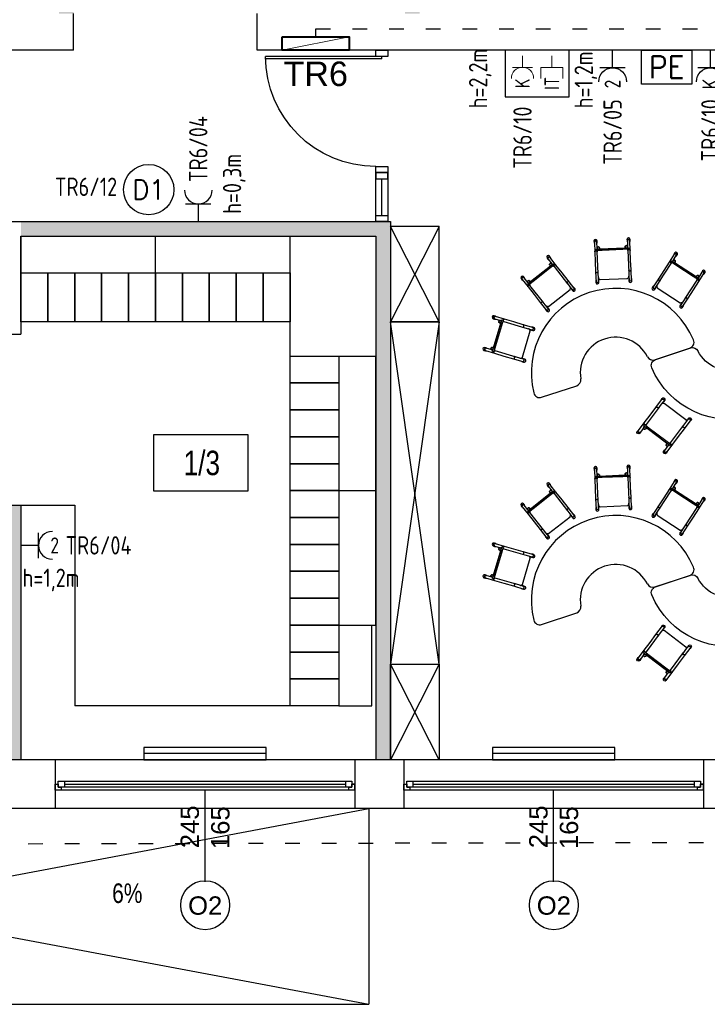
# Model space of a CAD drawing. Header units: millimetres. Extents: x -2994 to 13921, y -9859 to 2415.
# Tile 32 of 47: x 9068 to 9630, y -2003 to -1198. Entities that reach past the tile are written whole.
import ezdxf
from ezdxf import colors
from ezdxf.entities.mleader import LeaderData, LeaderLine
from ezdxf.enums import TextEntityAlignment as Align
from ezdxf.math import Vec2, Vec3

# ---------------------------------------------------------------- set-up
doc = ezdxf.new("R2010")
doc.units = ezdxf.units.MM
doc.linetypes.add('ACAD_ISO03W100', pattern=[30, 12, -18])
for name, color, linetype, true_color in [('A_bloki', 7, 'Continuous', 0x5e5e5e), ('A_kreskowanie', 7, 'Continuous', 0x5e5e5e), ('A_opis', 7, 'Continuous', 0x5e5e5e), ('A_opis_pom', 7, 'Continuous', 0x5e5e5e), ('A_sc_istn', 253, 'Continuous', 0x828282), ('A_sc_proj', 7, 'Continuous', 0x5e5e5e), ('A_stolarka', 7, 'Continuous', 0x5e5e5e)]:
    doc.layers.add(name, color=color, linetype=linetype, true_color=true_color)
for name, color, linetype, lineweight in [('IE_OPISY_ogólne', 7, 'Continuous', 30), ('IE_OŚW_oprawy podstawowe', 1, 'Continuous', 30), ('IE_SIŁA_gniazda 230V', 1, 'Continuous', 30), ('IE_SIŁA_gniazda 230V_zestawy', 1, 'Continuous', 30), ('IE_SIŁA_gniazda_opis', 5, 'Continuous', 25), ('IE_SIŁA_numery_obwodów', 7, 'Continuous', 20), ('IE_SIŁA_Tablice', 202, 'Continuous', 40), ('IE_SIŁA_Wypusty', 230, 'Continuous', 35), ('IE_TT_domofon', 111, 'Continuous', 30)]:
    doc.layers.add(name, color=color, linetype=linetype, lineweight=lineweight)
doc.styles.add('el', font='isocpeur.ttf', dxfattribs={"width": 0.8})
doc.styles.add('GENERATED_STYLE_1', font='arial.ttf')
doc.styles.add('ROMANS', font='romans.shx', dxfattribs={"width": 0.8, "oblique": 15})
doc.styles.get("Standard").update_dxf_attribs({"font": 'arial.ttf'})
doc.styles.add('Strzałki', font='ic-isocp.shx', dxfattribs={"width": 0.8})
doc.linetypes.add('TRACKS', pattern='A,0.15,[130,ltypeshp.shx,S=0.25,R=0,X=0,Y=0],0.15', length=0.3)

# ---------------------------------------------------------------- blocks, each defined once
blk = doc.blocks.new('*U31')
for p, q in [((-95, 20), (-100, 20)), ((-97.5, 15), (-97.5, 17.5)), ((-97.5, 17.5), (-95, 17.5)), ((-92.5, 17.5), (-97.5, 17.5)), ((-97.5, 17.5), (-97.5, 12.5)), ((-95, 17.5), (-95, 20)), ((140, 20), (-95, 20)), ((-92.5, 12.5), (-92.5, 17.5)), ((137.5, 17.5), (-92.5, 17.5)), ((142.5, 17.5), (137.5, 17.5)), ((137.5, 17.5), (137.5, 12.5)), ((145, 20), (140, 20)), ((140, 20), (140, 17.5)), ((140, 17.5), (142.5, 17.5)), ((142.5, 17.5), (142.5, 15)), ((142.5, 12.5), (142.5, 17.5)), ((-100, 15), (-97.5, 15)), ((-97.5, 12.5), (-92.5, 12.5)), ((-92.5, 15), (137.5, 15)), ((-92.5, 12.5), (137.5, 12.5)), ((-92.5, 12.5), (137.5, 12.5)), ((137.5, 12.5), (142.5, 12.5)), ((142.5, 15), (145, 15))]:
    blk.add_line(p, q)
for points in [[(-100, 20), (-100, 15), (-97.5, 15)], [(145, 20), (145, 14.99), (142.5, 15)]]:
    blk.add_lwpolyline(points)
blk = doc.blocks.new('*U16')
blk.add_lwpolyline([(75, 0), (0, 0)])
for tag, p in [('S', (30, 5)), ('H', (30, -20))]:
    blk.add_attdef(tag, text='', height=15).set_placement(p, align=Align.CENTER)
blk = doc.blocks.new('jndf')
at = {"layer": 'A_stolarka', "ltscale": 2}
for p, q in [((6685.7, -1555593.7), (6685.7, -1556543.7)), ((6685.7, -1555593.7), (6705.7, -1555593.7)), ((6705.7, -1555593.7), (6705.7, -1556543.7))]:
    blk.add_line(p, q, dxfattribs=at)
for points in [[(5755.7, -1555643.7), (5805.7, -1555643.7), (5805.7, -1555543.7), (5755.7, -1555543.7)], [(6705.7, -1555643.7), (6755.7, -1555643.7), (6755.7, -1555543.7), (6705.7, -1555543.7)]]:
    blk.add_lwpolyline(points, close=True, dxfattribs=at)
blk.add_arc((6705.7, -1555643.7), 900, 180, 270, dxfattribs=at)
blk = doc.blocks.new('Stolik banan - czerwony - wys_ 53 cm-1783507-0 PARTER')
at = {"layer": 'A_bloki'}
for p, q in [((-33.64, 69.19), (-63.82, 69.19)), ((63.79, 69.19), (33.62, 69.19))]:
    blk.add_line(p, q, dxfattribs=at)
for centre, radius, start, end in [((-63.82, 64.19), 5, 90, 184.4808), ((-33.64, 64.19), 5, 8.45652, 90), ((-0.01, 69.19), 29, 188.45652, 351.54348), ((33.62, 64.19), 5, 90, 171.54348), ((63.79, 64.19), 5, 355.5192, 90), ((-0.01, 69.19), 69, 184.4808, 355.5192)]:
    blk.add_arc(centre, radius, start, end, dxfattribs=at)
blk = doc.blocks.new('Krzesełko 38 cm - Czerwony-V99-0 PARTER')
at = {"layer": 'A_bloki'}
for p, q in [((-14.75, 7.01), (-14.75, 5.8)), ((-14.5, 5.8), (-14.5, -1.97)), ((-13.5, 0), (-8.5, 0)), ((-12.5, 1), (-12.5, 5.8)), ((-12.5, 1), (-12.5, 0)), ((-12.25, 5.8), (-12.25, 7.01)), ((-10.5, 0.06), (-10.5, 1)), ((10.5, 0.11), (-10.5, 0.11)), ((-8.5, 0), (8.5, 0)), ((8.5, 0), (13.5, 0)), ((10.5, 1), (10.5, 0.06)), ((12.25, 7.01), (12.25, 5.8)), ((12.5, 5.8), (12.5, 1)), ((12.5, 0), (12.5, 1)), ((14.5, -1.97), (14.5, 5.8)), ((14.75, 5.8), (14.75, 7.01)), ((-14.5, -1.97), (-14.5, -9.97)), ((-13.5, 0), (-13.5, -1)), ((-8.5, -1), (-13.5, -1)), ((-12.5, -1.97), (-12.5, -1)), ((-12.5, -1.05), (-12.5, -1.89)), ((-12.5, -19.79), (-12.5, -1.89)), ((8.5, -1), (-8.5, -1)), ((13.5, -1), (8.5, -1)), ((12.5, -1), (12.5, -1.97)), ((12.5, -1.89), (12.5, -1.05)), ((12.5, -1.89), (12.5, -19.79)), ((13.5, -1), (13.5, 0)), ((14.5, -9.97), (14.5, -1.97)), ((-14.5, -9.97), (-14.5, -17.97)), ((14.5, -17.97), (14.5, -9.97)), ((-14.5, -17.97), (-14.5, -26.94)), ((-12.5, -19.11), (-12.5, -17.97)), ((-12.5, -19.98), (-12.5, -19.79)), ((-12.5, -22.92), (-12.5, -19.98)), ((-12.5, -26.94), (-12.5, -22.92)), ((12.5, -17.97), (12.5, -19.11)), ((12.5, -19.79), (12.5, -19.98)), ((12.5, -19.98), (12.5, -22.92)), ((12.5, -22.92), (12.5, -26.94)), ((14.5, -26.94), (14.5, -17.97)), ((-14.75, -25.73), (-14.75, -26.94)), ((-12.25, -26.94), (-12.25, -25.73)), ((-11.14, -24.82), (11.14, -24.82)), ((12.25, -25.73), (12.25, -26.94)), ((14.75, -26.94), (14.75, -25.73))]:
    blk.add_line(p, q, dxfattribs=at)
at = {"layer": 'A_bloki', "flags": 128}
for points in [[(-12.5, -22.92), (-12.46, -23.34), (-12.32, -23.74), (-12.11, -24.1), (-11.83, -24.41), (-11.49, -24.66)], [(11.49, -24.66), (11.83, -24.41), (12.11, -24.1), (12.32, -23.74), (12.46, -23.34), (12.5, -22.92)]]:
    blk.add_lwpolyline(points, dxfattribs=at)
at = {"layer": 'A_bloki'}
for centre, radius, start, end in [((-11.5, 1), 1, 0, 180), ((-11.5, 1), 1, 135, 180), ((-11.5, 1), 1, 180, 255), ((-11.5, 1), 1, 180, 360), ((-11.5, 1), 1, 30, 120), ((-11.5, 1), 1, 300, 0), ((-11.5, 1), 1, 0, 15), ((11.5, 1), 1, 360, 180), ((11.5, 1), 1, 120, 180), ((11.5, 1), 1, 180, 240), ((11.5, 1), 1, 180, 360), ((11.5, 1), 1, 360, 105), ((11.5, 1), 1, 270, 360), ((-10.5, -1.89), 2, 155.58201, 180), ((10.5, -1.89), 2, 0, 24.41799)]:
    blk.add_arc(centre, radius, start, end, dxfattribs=at)
for centre, major_axis, start_param, end_param in [((-13.5, 7.01), (-1.25, 0), 3.141593, 6.283185), ((13.5, 7.01), (-1.25, 0), 3.141593, 6.283185), ((-13.5, 7.01), (1.25, 0), 3.141593, 3.403392), ((-13.5, 5.8), (1.25, 0), 0, 3.141593), ((-13.5, 5.8), (1.25, 0), 3.141593, 3.77396), ((-13.5, 5.8), (-1, 0), 3.141593, 6.283185), ((-13.5, 5.8), (1.25, 0), 5.650818, 6.283185), ((-13.5, 7.01), (-1.25, 0), 2.879793, 3.141593), ((13.5, 7.01), (1.25, 0), 3.141593, 3.403392), ((13.5, 5.8), (1.25, 0), 0, 3.141593), ((13.5, 5.8), (1.25, 0), 3.141593, 3.77396), ((13.5, 5.8), (-1, 0), 3.141593, 6.283185), ((13.5, 5.8), (1.25, 0), 5.650818, 6.283185), ((13.5, 7.01), (-1.25, 0), 2.879793, 3.141593), ((-13.5, -25.73), (1.25, 0), 2.509225, 3.141593), ((-13.5, -25.73), (1.25, 0), 3.141593, 6.283185), ((-13.5, -26.94), (-1.25, 0), 6.021386, 6.283185), ((-13.5, -26.94), (-1.25, 0), 0, 3.141593), ((-13.5, -25.73), (1.25, 0), 0, 0.632368), ((-13.5, -26.94), (1.25, 0), 0, 0.261799), ((13.5, -25.73), (1.25, 0), 2.509225, 3.141593), ((13.5, -25.73), (1.25, 0), 3.141593, 6.283185), ((13.5, -26.94), (-1.25, 0), 6.100199, 6.283185), ((13.5, -26.94), (-1.25, 0), 0, 3.141593), ((13.5, -25.73), (1.25, 0), 0, 0.632368), ((13.5, -26.94), (1.25, 0), 0, 0.261799)]:
    blk.add_ellipse(centre, major_axis=major_axis, ratio=0.970296, start_param=start_param, end_param=end_param, dxfattribs=at)
for points, knots in [([(-12.5, 1), (-12.5, 1.09), (-12.48, 1.22), (-12.43, 1.38), (-12.38, 1.48), (-12.33, 1.56), (-12.28, 1.63), (-12.24, 1.68), (-12.21, 1.71)], [0, 0, 0, 0, 0.0833333, 0.125, 0.1666667, 0.1875, 0.2083333, 0.25, 0.25, 0.25, 0.25]), ([(-11.76, 0.03), (-11.8, 0.05), (-11.88, 0.07), (-12, 0.13), (-12.09, 0.19), (-12.16, 0.25), (-12.22, 0.31), (-12.3, 0.39), (-12.36, 0.48), (-12.4, 0.56), (-12.43, 0.64), (-12.48, 0.78), (-12.5, 0.91), (-12.5, 1)], [0.5833333, 0.5833333, 0.5833333, 0.5833333, 0.625, 0.6666667, 0.7083333, 0.7291667, 0.75, 0.7916667, 0.8333333, 0.8541667, 0.875, 0.9166667, 1, 1, 1, 1]), ([(-12, 1.87), (-11.96, 1.89), (-11.88, 1.93), (-11.72, 1.98), (-11.5, 2.01), (-11.28, 1.98), (-11.12, 1.93), (-11.04, 1.89), (-11, 1.87)], [0.3333333, 0.3333333, 0.3333333, 0.3333333, 0.375, 0.4166667, 0.5, 0.5833333, 0.625, 0.6666667, 0.6666667, 0.6666667, 0.6666667]), ([(-10.5, 1), (-10.5, 0.91), (-10.52, 0.78), (-10.57, 0.62), (-10.62, 0.52), (-10.67, 0.44), (-10.72, 0.37), (-10.78, 0.31), (-10.84, 0.25), (-10.91, 0.19), (-10.96, 0.16), (-11, 0.13)], [0, 0, 0, 0, 0.0833333, 0.125, 0.1666667, 0.1875, 0.2083333, 0.25, 0.2708333, 0.2916667, 0.3333333, 0.3333333, 0.3333333, 0.3333333]), ([(10.5, 1), (10.5, 1.09), (10.52, 1.22), (10.57, 1.38), (10.62, 1.48), (10.67, 1.56), (10.72, 1.63), (10.78, 1.69), (10.84, 1.75), (10.91, 1.81), (10.96, 1.84), (11, 1.87)], [0, 0, 0, 0, 0.0833333, 0.125, 0.1666667, 0.1875, 0.2083333, 0.25, 0.2708333, 0.2916667, 0.3333333, 0.3333333, 0.3333333, 0.3333333]), ([(11, 0.13), (10.96, 0.16), (10.91, 0.19), (10.84, 0.25), (10.78, 0.31), (10.7, 0.39), (10.64, 0.48), (10.6, 0.56), (10.57, 0.64), (10.52, 0.78), (10.5, 0.91), (10.5, 1)], [0.6666667, 0.6666667, 0.6666667, 0.6666667, 0.7083333, 0.7291667, 0.75, 0.7916667, 0.8333333, 0.8541667, 0.875, 0.9166667, 1, 1, 1, 1]), ([(11.06, 0.03), (11.01, 0.04), (10.83, 0.09), (10.64, 0.11), (10.5, 0.11)], [0.4285714, 0.4285714, 0.4285714, 0.4285714, 0.5714286, 1, 1, 1, 1]), ([(11.5, 2), (11.59, 2), (11.72, 1.98), (11.88, 1.93), (11.96, 1.89), (12, 1.87)], [0.5, 0.5, 0.5, 0.5, 0.5833333, 0.625, 0.6666667, 0.6666667, 0.6666667, 0.6666667]), ([(12.5, 1), (12.5, 0.91), (12.48, 0.78), (12.43, 0.62), (12.38, 0.52), (12.33, 0.44), (12.28, 0.37), (12.22, 0.31), (12.16, 0.25), (12.09, 0.19), (12, 0.13), (11.88, 0.07), (11.72, 0.02), (11.59, 0), (11.5, 0)], [0, 0, 0, 0, 0.0833333, 0.125, 0.1666667, 0.1875, 0.2083333, 0.25, 0.2708333, 0.2916667, 0.3333333, 0.375, 0.4166667, 0.5, 0.5, 0.5, 0.5]), ([(12.21, 1.71), (12.24, 1.68), (12.3, 1.61), (12.36, 1.52), (12.4, 1.44), (12.43, 1.36), (12.48, 1.22), (12.5, 1.09), (12.5, 1)], [0.75, 0.75, 0.75, 0.75, 0.7916667, 0.8333333, 0.8541667, 0.875, 0.9166667, 1, 1, 1, 1]), ([(-14.5, -1.97), (-14.5, -1.9), (-14.48, -1.8), (-14.43, -1.67), (-14.37, -1.58), (-14.3, -1.49), (-14.21, -1.41), (-14.11, -1.35), (-13.97, -1.27), (-13.76, -1.2), (-13.5, -1.18), (-13.24, -1.2), (-13.03, -1.27), (-12.89, -1.35), (-12.79, -1.41), (-12.7, -1.49), (-12.63, -1.58), (-12.57, -1.67), (-12.52, -1.8), (-12.5, -1.9), (-12.5, -1.97)], [0, 0, 0, 0, 0.083333, 0.125, 0.166667, 0.208333, 0.25, 0.291667, 0.333333, 0.416667, 0.5, 0.583333, 0.666667, 0.708333, 0.75, 0.791667, 0.833333, 0.875, 0.916667, 1, 1, 1, 1]), ([(12.5, -1.97), (12.5, -1.9), (12.52, -1.8), (12.57, -1.67), (12.63, -1.58), (12.7, -1.49), (12.79, -1.41), (12.89, -1.35), (13.03, -1.27), (13.24, -1.2), (13.5, -1.18), (13.76, -1.2), (13.97, -1.27), (14.11, -1.35), (14.21, -1.41), (14.3, -1.49), (14.37, -1.58), (14.43, -1.67), (14.48, -1.8), (14.5, -1.9), (14.5, -1.97)], [0, 0, 0, 0, 0.083333, 0.125, 0.166667, 0.208333, 0.25, 0.291667, 0.333333, 0.416667, 0.5, 0.583333, 0.666667, 0.708333, 0.75, 0.791667, 0.833333, 0.875, 0.916667, 1, 1, 1, 1]), ([(-14.5, -17.97), (-14.5, -18.04), (-14.48, -18.14), (-14.43, -18.27), (-14.37, -18.36), (-14.3, -18.44), (-14.21, -18.52), (-14.11, -18.59), (-13.97, -18.67), (-13.76, -18.73), (-13.5, -18.76), (-13.24, -18.73), (-13.03, -18.67), (-12.89, -18.59), (-12.79, -18.52), (-12.7, -18.44), (-12.63, -18.36), (-12.57, -18.27), (-12.52, -18.14), (-12.5, -18.04), (-12.5, -17.97)], [0, 0, 0, 0, 0.083333, 0.125, 0.166667, 0.208333, 0.25, 0.291667, 0.333333, 0.416667, 0.5, 0.583333, 0.666667, 0.708333, 0.75, 0.791667, 0.833333, 0.875, 0.916667, 1, 1, 1, 1]), ([(12.5, -17.97), (12.5, -18.04), (12.52, -18.14), (12.57, -18.27), (12.63, -18.36), (12.7, -18.44), (12.79, -18.52), (12.89, -18.59), (13.03, -18.67), (13.24, -18.73), (13.5, -18.76), (13.76, -18.73), (13.97, -18.67), (14.11, -18.59), (14.21, -18.52), (14.3, -18.44), (14.37, -18.36), (14.43, -18.27), (14.48, -18.14), (14.5, -18.04), (14.5, -17.97)], [0, 0, 0, 0, 0.083333, 0.125, 0.166667, 0.208333, 0.25, 0.291667, 0.333333, 0.416667, 0.5, 0.583333, 0.666667, 0.708333, 0.75, 0.791667, 0.833333, 0.875, 0.916667, 1, 1, 1, 1]), ([(-11.57, -24.61), (-11.57, -24.61), (-11.58, -24.6), (-11.6, -24.59), (-11.61, -24.58), (-11.63, -24.57), (-11.64, -24.56), (-11.66, -24.55), (-11.67, -24.54), (-11.68, -24.53), (-11.7, -24.52), (-11.71, -24.51), (-11.73, -24.5), (-11.74, -24.49), (-11.76, -24.47), (-11.79, -24.45), (-11.82, -24.42), (-11.86, -24.39), (-11.91, -24.34), (-11.94, -24.31), (-11.96, -24.29)], [0, 0, 0, 0, 0.071429, 0.107143, 0.142857, 0.178571, 0.214286, 0.25, 0.285714, 0.321429, 0.357143, 0.392857, 0.428571, 0.464286, 0.5, 0.571429, 0.642857, 0.714286, 0.857143, 1, 1, 1, 1]), ([(-11.49, -24.66), (-11.46, -24.67), (-11.43, -24.69), (-11.39, -24.71), (-11.36, -24.72), (-11.35, -24.73), (-11.33, -24.74), (-11.31, -24.75), (-11.29, -24.76), (-11.28, -24.76), (-11.26, -24.77), (-11.24, -24.78), (-11.23, -24.78), (-11.21, -24.79), (-11.19, -24.8), (-11.18, -24.8), (-11.16, -24.81), (-11.15, -24.81), (-11.15, -24.81), (-11.14, -24.82), (-11.14, -24.82), (-11.14, -24.82), (-11.14, -24.81)], [0, 0, 0, 0, 0.1428571, 0.2142857, 0.25, 0.2857143, 0.3214286, 0.3571429, 0.3928571, 0.4285714, 0.4642857, 0.5, 0.5357143, 0.5714286, 0.6071429, 0.6428571, 0.6785714, 0.7142857, 0.75, 0.7857143, 0.8214286, 0.8571429, 0.8571429, 0.8571429, 0.8571429]), ([(11.14, -24.81), (11.14, -24.82), (11.14, -24.82), (11.14, -24.82), (11.15, -24.81), (11.15, -24.81), (11.16, -24.81), (11.18, -24.8), (11.19, -24.8), (11.21, -24.79), (11.23, -24.78), (11.24, -24.78), (11.26, -24.77), (11.28, -24.76), (11.29, -24.76), (11.31, -24.75), (11.33, -24.74), (11.35, -24.73), (11.36, -24.72), (11.39, -24.71), (11.43, -24.69), (11.46, -24.67), (11.49, -24.66)], [0.1428571, 0.1428571, 0.1428571, 0.1428571, 0.1785714, 0.2142857, 0.25, 0.2857143, 0.3214286, 0.3571429, 0.3928571, 0.4285714, 0.4642857, 0.5, 0.5357143, 0.5714286, 0.6071429, 0.6428571, 0.6785714, 0.7142857, 0.75, 0.7857143, 0.8571429, 1, 1, 1, 1]), ([(11.96, -24.29), (11.94, -24.31), (11.91, -24.34), (11.86, -24.39), (11.82, -24.42), (11.79, -24.45), (11.76, -24.47), (11.74, -24.49), (11.73, -24.5), (11.71, -24.51), (11.7, -24.52), (11.68, -24.53), (11.67, -24.54), (11.66, -24.55), (11.64, -24.56), (11.63, -24.57), (11.61, -24.58), (11.6, -24.59), (11.58, -24.6), (11.57, -24.61), (11.57, -24.61)], [0, 0, 0, 0, 0.142857, 0.285714, 0.357143, 0.428571, 0.5, 0.535714, 0.571429, 0.607143, 0.642857, 0.678571, 0.714286, 0.75, 0.785714, 0.821429, 0.857143, 0.892857, 0.928571, 1, 1, 1, 1])]:
    blk.add_open_spline(points, degree=3, knots=knots, dxfattribs=at)
for points in [[(-10.5, 0.11), (-10.55, 0.11), (-10.64, 0.11), (-10.78, 0.09), (-10.92, 0.07), (-11.01, 0.04), (-11.06, 0.03)], [(-10.79, 1.71), (-10.76, 1.68), (-10.7, 1.61), (-10.66, 1.54), (-10.63, 1.5)], [(-10.53, 1.26), (-10.51, 1.18), (-10.5, 1.09), (-10.5, 1)]]:
    blk.add_open_spline(points, degree=3, dxfattribs=at)
blk = doc.blocks.new('CFU')
at = {"layer": 'A_bloki'}
for p, q in [((64155.5, -676318), (64555.5, -675538)), ((64155.5, -675538), (64555.5, -676318))]:
    blk.add_line(p, q, dxfattribs=at)
blk.add_lwpolyline([(64555.5, -676318), (64155.5, -676318), (64155.5, -675538), (64555.5, -675538)], close=True, dxfattribs=at)
blk = doc.blocks.new('NJIOVGYGV')
at = {"layer": 'A_bloki'}
for p, q in [((64155.5, -679118), (64555.5, -676318)), ((64155.5, -676318), (64555.5, -679118))]:
    blk.add_line(p, q, dxfattribs=at)
blk.add_lwpolyline([(64155.5, -676318), (64555.5, -676318), (64555.5, -679118), (64155.5, -679118)], close=True, dxfattribs=at)
blk = doc.blocks.new('E_ gniazdo_2x230V_IP20')
at = {"layer": 'IE_SIŁA_gniazda 230V'}
for p, q in [((14.37, -10.33), (14.37, 10.33)), ((14.37, 0), (0, 0))]:
    blk.add_line(p, q, dxfattribs=at)
blk.add_arc((25.72, 0), 11.35, 90, 270, dxfattribs=at)
at = {"layer": 'IE_SIŁA_gniazda_opis', "style": 'el', "width": 0.8}
blk.add_attdef('ILOŚĆ', text='', height=13, dxfattribs=at).set_placement((27.63, 0), align=Align.MIDDLE_CENTER)
at = {"layer": 'IE_SIŁA_numery_obwodów', "style": 'el', "width": 0.8}
blk.add_attdef('OBWÓD', text='', height=15, dxfattribs=at).set_placement((40, 0), align=Align.MIDDLE_LEFT)
blk = doc.blocks.new('E_ gniazdo_1x230V_IP20')
at = {"layer": 'IE_SIŁA_gniazda 230V'}
for p, q in [((14.37, 10.33), (14.37, -10.33)), ((14.37, 0), (0, 0))]:
    blk.add_line(p, q, dxfattribs=at)
blk.add_arc((25.72, 0), 11.35, 90, 270, dxfattribs=at)
at = {"layer": 'IE_SIŁA_numery_obwodów', "style": 'el', "width": 0.8}
blk.add_attdef('OBWÓD', text='', height=15, dxfattribs=at).set_placement((33.24, 0), align=Align.MIDDLE_LEFT)
blk = doc.blocks.new('E_ zestaw_gniazd_sypialnia')
at = {"layer": 'IE_SIŁA_gniazda 230V_zestawy', "lineweight": 20}
for p, q in [((14, 3.74), (14, 20.26)), ((14, 12), (4.5, 12)), ((14, -12), (14, -2.92)), ((23.07, -2.92), (14, -2.92)), ((14, -12), (4.5, -12)), ((14, -12), (14, -21.08)), ((23.07, -21.08), (14, -21.08))]:
    blk.add_line(p, q, dxfattribs=at)
at = {"layer": 'IE_SIŁA_gniazda 230V_zestawy'}
blk.add_lwpolyline([(0, 26.27), (38, 26.27), (38, -26.27), (0, -26.27)], close=True, dxfattribs=at)
at = {"layer": 'IE_SIŁA_gniazda 230V_zestawy', "lineweight": 20}
blk.add_arc((23.07, 12), 9.08, 90, 270, dxfattribs=at)
at = {"layer": 'IE_SIŁA_gniazda_opis', "lineweight": 20, "style": 'el', "width": 0.8}
for tag, p in [('2', (27.1, 12)), ('TV', (27.1, -12))]:
    blk.add_attdef(tag, text='', height=12, dxfattribs=at).set_placement(p, align=Align.MIDDLE_CENTER)
at = {"layer": 'IE_SIŁA_numery_obwodów', "style": 'el', "width": 0.8}
blk.add_attdef('OBWÓD', text='', height=15, dxfattribs=at).set_placement((46.5, 12), align=Align.MIDDLE_LEFT)
blk = doc.blocks.new('_DOT')
at = {"color": 0, "linetype": 'ByBlock', "lineweight": -2}
blk.add_line((-0.5, 0), (-1, 0), dxfattribs=at)
at = {"color": 0, "linetype": 'ByBlock', "const_width": 0.5}
blk.add_lwpolyline([(-0.25, 0, 1), (0.25, 0, 1)], format="xyb", close=True, dxfattribs=at)

msp = doc.modelspace()

# ---------------------------------------------------------------- hatches: boundary and pattern name
at = {"layer": 'A_kreskowanie', "ltscale": 2}
h = msp.add_hatch(color=256, dxfattribs=at)
h.dxf.hatch_style = 1
h.paths.add_polyline_path([(8979.623, -865.1), (8967.623, -865.1), (8967.623, -1001.1), (8979.623, -1001.1)])
h.paths.add_polyline_path([(9123.82, -1033.1), (9123.82, -1031.1), (8979.623, -1031.1), (8979.623, -1043.1), (9123.82, -1043.1)])
h.paths.add_polyline_path([(9111.82, -1043.1), (9099.82, -1043.1), (9099.82, -1053.1), (9111.82, -1053.1)])
h.paths.add_polyline_path([(9264.499, -1031.1), (9223.82, -1031.1), (9223.82, -1043.1), (9264.499, -1043.1)])
h.paths.add_polyline_path([(9252.499, -865.1), (9240.499, -865.1), (9240.499, -873.1), (9240.499, -930.1), (9240.499, -1031.1), (9252.499, -1031.1)])
h.paths.add_polyline_path([(9474.536, -865.1), (9462.536, -865.1), (9462.536, -1031.1), (9382.711, -1031.1), (9367.82, -1031.1), (9367.82, -1043.1), (9474.536, -1043.1)])
h.paths.add_polyline_path([(9394.711, -1043.1), (9382.711, -1043.1), (9382.711, -1193.1), (9394.711, -1193.1)])
h.paths.add_polyline_path([(9111.82, -1153.546), (9099.82, -1153.546), (9099.82, -1193.1), (9111.82, -1193.1)])
h.paths.add_polyline_path([(8979.623, -1013.1), (8967.623, -1013.1), (8967.623, -1193.1), (8979.623, -1193.1)])
h.paths.add_polyline_path([(8841.258, -1193.1), (8759.854, -1193.1), (8759.854, -1203.1), (8764.854, -1203.1), (8764.854, -1213.1, 0.0278424), (8765.412, -1223.1), (8841.258, -1223.1)])
h.paths.add_polyline_path([(8764.854, -1213.1), (8759.854, -1213.1), (8759.854, -1223.1), (8765.412, -1223.1, -0.0278424)], flags=17)
h.paths.add_polyline_path([(8764.854, -1203.1), (8759.854, -1203.1), (8759.854, -1213.1), (8764.854, -1213.1)], flags=17)
h.paths.add_polyline_path([(8747.82, -1505.1), (8707.82, -1505.1), (8707.82, -1605.1), (8747.82, -1605.1)])
h.paths.add_polyline_path([(8758.413, -1605.1), (8747.82, -1605.1), (8747.82, -1617.1), (8758.413, -1617.1)])
h.paths.add_polyline_path([(8767.32, -1605.1), (8758.413, -1605.1), (8758.413, -1617.1), (8767.32, -1617.1)])
h.paths.add_polyline_path([(9056.82, -1605.1), (8907.32, -1605.1), (8907.32, -1617.1), (9056.82, -1617.1)])
h.paths.add_polyline_path([(9068.82, -1595.1), (9056.82, -1595.1), (9056.82, -1803.1), (9068.82, -1803.1)])
h.paths.add_polyline_path([(9370.82, -1363.1), (9358.82, -1363.1), (9068.82, -1363.1), (9068.82, -1375.1), (9358.82, -1375.1), (9358.82, -1803.1), (9370.82, -1803.1)])
h.paths.add_polyline_path([(10247.82, -853.1), (9367.82, -853.1), (9367.82, -865.1), (10247.82, -865.1)])
h.paths.add_polyline_path([(9846.351, -865.1), (9834.351, -865.1), (9834.351, -1193.1), (9846.351, -1193.1)])
h.paths.add_polyline_path([(10057.82, -865.1), (10045.82, -865.1), (10045.82, -1193.1), (10057.82, -1193.1)])
h.paths.add_polyline_path([(8538.82, -633.1), (8526.82, -633.1), (8526.82, -1053.1), (8538.82, -1053.1)])

# ---------------------------------------------------------------- linework, layer by layer
at = {"layer": 'A_bloki', "linetype": 'Continuous'}
for p, q in [((9068.82, -1405.1), (9068.82, -1375.1)), ((9178.82, -1405.1), (9178.82, -1375.1)), ((9178.82, -1405.1), (9178.82, -1375.1)), ((9288.82, -1481.144), (9288.82, -1375.1)), ((9328.82, -1473.1), (9358.82, -1473.1)), ((9328.82, -1473.1), (9358.82, -1473.1)), ((9328.82, -1583.1), (9358.82, -1583.1)), ((9328.82, -1583.1), (9358.82, -1583.1)), ((9328.82, -1583.1), (9358.82, -1583.1)), ((9328.82, -1583.1), (9358.82, -1583.1)), ((9328.82, -1583.1), (9358.82, -1583.1)), ((9068.82, -1595.1), (9112.82, -1595.1)), ((9328.82, -1693.1), (9358.82, -1693.1)), ((9328.82, -1693.1), (9358.82, -1693.1)), ((9328.82, -1693.1), (9358.82, -1693.1)), ((9288.82, -1759.1), (9112.82, -1759.1)), ((9328.82, -1759.1), (9355.82, -1759.1))]:
    msp.add_line(p, q, dxfattribs=at)
for points in [[(9068.82, -1445.1), (9068.82, -1405.1), (9090.82, -1405.1), (9090.82, -1445.1)], [(9090.82, -1445.1), (9090.82, -1405.1), (9112.82, -1405.1), (9112.82, -1445.1)], [(9112.82, -1445.1), (9112.82, -1405.1), (9134.82, -1405.1), (9134.82, -1445.1)], [(9134.82, -1445.1), (9134.82, -1405.1), (9156.82, -1405.1), (9156.82, -1445.1)], [(9156.82, -1445.1), (9156.82, -1405.1), (9178.82, -1405.1), (9178.82, -1445.1)], [(9178.82, -1445.1), (9178.82, -1405.1), (9200.82, -1405.1), (9200.82, -1445.1)], [(9200.82, -1445.1), (9200.82, -1405.1), (9222.82, -1405.1), (9222.82, -1445.1)], [(9222.82, -1445.1), (9222.82, -1405.1), (9244.82, -1405.1), (9244.82, -1445.1)], [(9244.82, -1445.1), (9244.82, -1405.1), (9266.82, -1405.1), (9266.82, -1445.1)], [(9266.82, -1445.1), (9266.82, -1405.1), (9288.82, -1405.1), (9288.82, -1445.1)], [(9288.82, -1473.1), (9328.82, -1473.1), (9328.82, -1495.1), (9288.82, -1495.1)], [(9288.82, -1495.1), (9328.82, -1495.1), (9328.82, -1517.1), (9288.82, -1517.1)], [(9288.82, -1517.1), (9328.82, -1517.1), (9328.82, -1539.1), (9288.82, -1539.1)], [(9288.82, -1539.1), (9328.82, -1539.1), (9328.82, -1561.1), (9288.82, -1561.1)], [(9288.82, -1561.1), (9328.82, -1561.1), (9328.82, -1583.1), (9288.82, -1583.1)], [(9288.82, -1583.1), (9328.82, -1583.1), (9328.82, -1605.1), (9288.82, -1605.1)], [(9288.82, -1605.1), (9328.82, -1605.1), (9328.82, -1627.1), (9288.82, -1627.1)], [(9288.82, -1627.1), (9328.82, -1627.1), (9328.82, -1649.1), (9288.82, -1649.1)], [(9288.82, -1649.1), (9328.82, -1649.1), (9328.82, -1671.1), (9288.82, -1671.1)], [(9288.82, -1671.1), (9328.82, -1671.1), (9328.82, -1693.1), (9288.82, -1693.1)], [(9288.82, -1693.1), (9328.82, -1693.1), (9328.82, -1715.1), (9288.82, -1715.1)], [(9288.82, -1715.1), (9328.82, -1715.1), (9328.82, -1737.1), (9288.82, -1737.1)], [(9288.82, -1737.1), (9328.82, -1737.1), (9328.82, -1759.1), (9288.82, -1759.1)]]:
    msp.add_lwpolyline(points, close=True, dxfattribs=at)
for points in [[(9358.82, -1583.1), (9358.82, -1473.1)], [(9358.82, -1693.1), (9358.82, -1583.1)], [(9112.82, -1595.1), (9112.82, -1759.1)], [(9355.82, -1759.1), (9355.82, -1693.1)]]:
    msp.add_lwpolyline(points, dxfattribs=at)
at = {"layer": 'A_opis_pom', "ltscale": 2}
msp.add_lwpolyline([(9177.42, -1537.115), (9254.313, -1537.115), (9254.313, -1583.657), (9177.42, -1583.657)], close=True, dxfattribs=at)
at = {"layer": 'A_sc_istn'}
for points in [[(9111.82, -1223.1), (8951.258, -1223.1)], [(9719.898, -1223.1), (9261.82, -1223.1)], [(10656.32, -1803.1), (8907.32, -1803.1)], [(9096.82, -1803.1), (9096.82, -1843.1)], [(9341.82, -1803.1), (9341.82, -1843.1)], [(9381.82, -1803.1), (9381.82, -1843.1)], [(9626.82, -1803.1), (9626.82, -1843.1)], [(10656.32, -1843.1), (8907.32, -1843.1)]]:
    msp.add_lwpolyline(points, dxfattribs=at)
for points in [[(9269.32, -1793.1), (9169.32, -1793.1), (9169.32, -1803.1), (9269.32, -1803.1)], [(9554.32, -1793.1), (9454.32, -1793.1), (9454.32, -1803.1), (9554.32, -1803.1)]]:
    msp.add_lwpolyline(points, close=True, dxfattribs=at)
at = {"layer": 'A_sc_istn', "linetype": 'TRACKS', "ltscale": 20}
for points in [[(9269.32, -1798.1), (9169.32, -1798.1)], [(9554.32, -1798.1), (9454.32, -1798.1)]]:
    msp.add_lwpolyline(points, dxfattribs=at)
at = {"layer": 'A_sc_istn'}
for centre in [(9219.451, -1922.076), (9504.451, -1922.076)]:
    msp.add_circle(centre, 20, dxfattribs=at)
at = {"layer": 'A_sc_proj', "ltscale": 16}
for p, q in [((9111.82, -1223.1), (9111.82, -1193.1)), ((9261.82, -1223.1), (9261.82, -1193.1))]:
    msp.add_line(p, q, dxfattribs=at)
at = {"layer": 'A_sc_proj', "ltscale": 2}
for p, q in [((9056.82, -1363.1), (9370.82, -1363.1)), ((9358.82, -1363.1), (9370.82, -1363.1)), ((9068.82, -1375.1), (9358.82, -1375.1)), ((9056.82, -1455.1), (9068.82, -1455.1)), ((9056.82, -1595.1), (9068.82, -1595.1))]:
    msp.add_line(p, q, dxfattribs=at)
for points in [[(9370.82, -1363.1), (9370.82, -1803.1)], [(9068.82, -1375.1), (9068.82, -1455.1)], [(9358.82, -1375.1), (9358.82, -1803.1)], [(9068.82, -1595.1), (9068.82, -1803.1)]]:
    msp.add_lwpolyline(points, dxfattribs=at)
at = {"layer": 'A_stolarka', "ltscale": 2}
msp.add_line((9363.82, -1358.1), (9363.82, -1328.1), dxfattribs=at)
at = {"layer": 'A_stolarka'}
for p, q in [((8927.32, -1923.1), (9353.334, -1843.1)), ((9353.334, -1843.1), (9353.334, -2003.1)), ((8927.32, -1923.1), (9353.334, -2003.1)), ((8737.32, -2003.1), (9353.334, -2003.1))]:
    msp.add_line(p, q, dxfattribs=at)
at = {"layer": 'A_stolarka', "ltscale": 2}
for points in [[(9358.82, -1323.1), (9358.82, -1328.1), (9368.82, -1328.1), (9368.82, -1323.1)], [(9368.82, -1323.1), (9368.82, -1363.1), (9358.82, -1363.1), (9358.82, -1323.1)], [(9358.82, -1363.1), (9358.82, -1358.1), (9368.82, -1358.1), (9368.82, -1363.1)]]:
    msp.add_lwpolyline(points, close=True, dxfattribs=at)
at = {"layer": 'IE_SIŁA_Tablice', "lineweight": 15}
msp.add_line((9282.277, -1223.1), (9337.277, -1212.1), dxfattribs=at)
at = {"layer": 'IE_SIŁA_Tablice', "linetype": 'ACAD_ISO03W100', "lineweight": 25}
msp.add_lwpolyline([(9309.777, -1212.1), (9309.777, -1205.442), (10052.442, -1205.442), (10052.442, -860.204), (10258.701, -860.204), (10258.701, -1380.435), (10842.993, -1380.435), (10842.993, -1490.284), (10837.82, -1490.284)], dxfattribs=at)
at = {"layer": 'IE_SIŁA_Tablice'}
msp.add_lwpolyline([(9282.277, -1212.1), (9337.277, -1212.1), (9337.277, -1223.1), (9282.277, -1223.1)], close=True, dxfattribs=at)
at = {"layer": 'IE_TT_domofon', "color": 165, "true_color": 0x5e67af}
msp.add_lwpolyline([(9576.202, -1223.1), (9617.286, -1223.1), (9617.286, -1250.755), (9576.202, -1250.755)], close=True, dxfattribs=at)
at = {"layer": 'IE_TT_domofon'}
msp.add_circle((9173.281, -1337.023), 20.568, dxfattribs=at)

# ---------------------------------------------------------------- block references
at = {"layer": 'A_bloki', "xscale": -0.1, "yscale": 0.1, "zscale": 0.1}
for name in ['CFU', 'NJIOVGYGV']:
    msp.add_blockref(name, (15826.371, 66186.696), dxfattribs=at)
at = {"layer": 'A_bloki'}
for name, p, rotation in [('Krzesełko 38 cm - Czerwony-V99-0 PARTER', (9552.332, -1385.343), 2.53042339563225), ('Krzesełko 38 cm - Czerwony-V99-0 PARTER', (9493.614, -1406.096), 38.18098036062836), ('Krzesełko 38 cm - Czerwony-V99-0 PARTER', (9611.886, -1402.69), 327.0319375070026), ('Stolik banan - czerwony - wys_ 53 cm-1783507-0 PARTER', (9533.266, -1421.072), 198.3487556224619), ('Krzesełko 38 cm - Czerwony-V99-0 PARTER', (9458.207, -1456.351), 73.72347286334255), ('Krzesełko 38 cm - Czerwony-V99-0 PARTER', (9552.332, -1571.092), 2.53042339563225), ('Krzesełko 38 cm - Czerwony-V99-0 PARTER', (9493.614, -1591.845), 38.18098036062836), ('Krzesełko 38 cm - Czerwony-V99-0 PARTER', (9611.886, -1588.439), 327.0319375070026), ('Stolik banan - czerwony - wys_ 53 cm-1783507-0 PARTER', (9533.266, -1606.821), 198.3487556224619), ('Krzesełko 38 cm - Czerwony-V99-0 PARTER', (9458.207, -1642.101), 73.72347286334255)]:
    msp.add_blockref(name, p, dxfattribs=dict(at, rotation=rotation))
at = {"layer": 'A_bloki', "xscale": -1}
for name, p, rotation in [('Stolik banan - czerwony - wys_ 53 cm-1783507-0 PARTER', (9669.917, -1521.55), 18.34875562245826), ('Krzesełko 38 cm - Czerwony-V99-0 PARTER', (9588.652, -1538.117), 142.9740383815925), ('Stolik banan - czerwony - wys_ 53 cm-1783507-0 PARTER', (9669.917, -1707.3), 18.34875562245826), ('Krzesełko 38 cm - Czerwony-V99-0 PARTER', (9588.652, -1723.867), 142.9740383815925)]:
    msp.add_blockref(name, p, dxfattribs=dict(at, rotation=rotation))
at = {"layer": 'A_bloki', "xscale": 0.1, "yscale": 0.1, "zscale": 0.1, "rotation": 180}
msp.add_blockref('CFU', (15826.371, -69356.896), dxfattribs=at)
at = {"layer": 'A_sc_istn', "xscale": -1, "rotation": 180}
for p in [(9196.82, -1808.103), (9481.82, -1808.103)]:
    msp.add_blockref('*U31', p, dxfattribs=at)
at = {"layer": 'A_sc_istn', "linetype": 'ACAD_ISO03W100'}
ref = msp.add_blockref('*U16', (9219.321, -1828.102), dxfattribs=dict(at, xscale=-1, rotation=90))
ref.add_attrib('S', '245', dxfattribs={"layer": '0', "height": 15, "rotation": 90}).set_placement((9214.321, -1858.033), align=Align.CENTER)
ref.add_attrib('H', '165', dxfattribs={"layer": '0', "height": 15, "rotation": 90}).set_placement((9239.321, -1858.725), align=Align.CENTER)
ref = msp.add_blockref('*U16', (9504.321, -1828.102), dxfattribs=dict(at, xscale=-1, rotation=90))
ref.add_attrib('S', '245', dxfattribs={"layer": '0', "height": 15, "rotation": 90}).set_placement((9499.321, -1858.033), align=Align.CENTER)
ref.add_attrib('H', '165', dxfattribs={"layer": '0', "height": 15, "rotation": 90}).set_placement((9524.321, -1858.725), align=Align.CENTER)
at = {"layer": 'A_stolarka', "xscale": -0.1, "yscale": 0.1, "zscale": 0.1, "rotation": 270}
msp.add_blockref('jndf', (164923.195, -1898.673), dxfattribs=at)
at = {"layer": 'IE_SIŁA_gniazda 230V_zestawy'}
ref = msp.add_blockref('E_ zestaw_gniazd_sypialnia', (9490.859, -1223.1), dxfattribs=dict(at, xscale=-1, rotation=90))
ref.add_attrib('2', 'K', dxfattribs={"layer": 'IE_SIŁA_gniazda_opis', "lineweight": 20, "height": 12, "rotation": 90, "style": 'el', "width": 0.8}).set_placement((9478.859, -1250.203), align=Align.MIDDLE_CENTER)
ref.add_attrib('TV', 'IT', dxfattribs={"layer": 'IE_SIŁA_gniazda_opis', "lineweight": 20, "height": 12, "rotation": 90, "style": 'el', "width": 0.8}).set_placement((9502.859, -1250.203), align=Align.MIDDLE_CENTER)
ref.add_attrib('OBWÓD', 'TR6/10', dxfattribs={"layer": 'IE_SIŁA_numery_obwodów', "height": 15, "rotation": 90, "style": 'el', "width": 0.8}).set_placement((9478.859, -1320), align=Align.MIDDLE_LEFT)
ref = msp.add_blockref('E_ gniazdo_2x230V_IP20', (9552.519, -1223.1), dxfattribs=dict(at, xscale=-1, rotation=90))
ref.add_attrib('ILOŚĆ', '2', dxfattribs={"layer": 'IE_SIŁA_gniazda_opis', "height": 13, "rotation": 90, "style": 'el', "width": 0.8}).set_placement((9552.519, -1250.729), align=Align.MIDDLE_CENTER)
ref.add_attrib('OBWÓD', 'TR6/05', dxfattribs={"layer": 'IE_SIŁA_numery_obwodów', "height": 15, "rotation": 90, "style": 'el', "width": 0.8}).set_placement((9552.519, -1263.1), align=Align.MIDDLE_RIGHT)
ref = msp.add_blockref('E_ gniazdo_2x230V_IP20', (9632.406, -1223.1), dxfattribs=dict(at, xscale=-1, rotation=90))
ref.add_attrib('ILOŚĆ', 'K', dxfattribs={"layer": 'IE_SIŁA_gniazda_opis', "height": 13, "rotation": 90, "style": 'el', "width": 0.8}).set_placement((9632.406, -1250.729), align=Align.MIDDLE_CENTER)
ref.add_attrib('OBWÓD', 'TR6/10', dxfattribs={"layer": 'IE_SIŁA_numery_obwodów', "height": 15, "rotation": 90, "style": 'el', "width": 0.8}).set_placement((9632.406, -1263.1), align=Align.MIDDLE_RIGHT)
ref = msp.add_blockref('E_ gniazdo_1x230V_IP20', (9213.82, -1363.1), dxfattribs=dict(at, rotation=90))
ref.add_attrib('OBWÓD', 'TR6/04', dxfattribs={"layer": 'IE_SIŁA_numery_obwodów', "height": 15, "rotation": 90, "style": 'el', "width": 0.8}).set_placement((9213.82, -1276.935), align=Align.MIDDLE_RIGHT)
ref = msp.add_blockref('E_ gniazdo_2x230V_IP20', (9068.82, -1627.897), dxfattribs=at)
ref.add_attrib('ILOŚĆ', '2', dxfattribs={"layer": 'IE_SIŁA_gniazda_opis', "height": 13, "style": 'el', "width": 0.8}).set_placement((9096.45, -1627.897), align=Align.MIDDLE_CENTER)
ref.add_attrib('OBWÓD', 'TR6/04', dxfattribs={"layer": 'IE_SIŁA_numery_obwodów', "height": 15, "style": 'el', "width": 0.8}).set_placement((9159.22, -1627.897), align=Align.MIDDLE_RIGHT)

# ---------------------------------------------------------------- texts
at = {"layer": 'A_sc_istn', "char_height": 30, "attachment_point": 7}
for insert in [(9205.48, -1930.072), (9490.48, -1930.072)]:
    msp.add_mtext_dynamic_manual_height_columns('{\\H0.5x;O2}', width=232.59527, gutter_width=12.5, heights=[0], dxfattribs=dict(at, insert=insert))
at = {"layer": 'IE_OPISY_ogólne', "lineweight": 25, "style": 'el', "width": 0.8}
for s, p in [('h=2,2m', (9450.053, -1270.618, 0)), ('h=1,2m', (9536.379, -1270.618, 0)), ('h=0,3m', (9248.953, -1356.876, 0))]:
    msp.add_text(s, height=15, rotation=90, dxfattribs=at).set_placement(p)
msp.add_text('h=1,2m', height=15, dxfattribs=at).set_placement((9070.139, -1661.92, 0))
at = {"layer": 'IE_SIŁA_numery_obwodów', "color": 7, "lineweight": 25, "style": 'el', "width": 0.8}
msp.add_text('TR6/12', height=15, dxfattribs=at).set_placement((9122.058, -1334.707, 0), align=Align.MIDDLE)
at = {"layer": 'IE_SIŁA_Tablice', "style": 'GENERATED_STYLE_1'}
msp.add_text('TR6', height=20, dxfattribs=at).set_placement((9309.79, -1252.32), align=Align.CENTER)
at = {"layer": 'IE_TT_domofon', "color": 165, "true_color": 0x5e67af, "style": 'ROMANS', "width": 0.937143}
msp.add_text('PE', height=18, dxfattribs=at).set_placement((9596.744, -1236.928), align=Align.MIDDLE)
at = {"layer": 'IE_TT_domofon', "style": 'ROMANS', "width": 0.937143}
msp.add_text('D1', height=16.2, dxfattribs=at).set_placement((9173.281, -1337.023), align=Align.MIDDLE)

# ---------------------------------------------------------------- leaders
at = {"layer": 'IE_SIŁA_Wypusty'}
ml = msp.add_multileader_mtext('Standard', dxfattribs=at)
ml.set_content('H07RN-F 3x1,5mm2\\Pwentylator 0,5kW 230V - praca ciągła', color=256, style='el')
ml.set_leader_properties(lineweight=13)
ml.set_arrow_properties(name='DOT')
ml.build(insert=Vec2(0, 0))
ml.multileader.update_dxf_attribs({"text_left_attachment_type": 6, "text_right_attachment_type": 6, "dogleg_length": 10, "arrow_head_size": 10.8, "scale": 0.9})
ctx = ml.context
ctx.base_point, ctx.scale, ctx.char_height, ctx.arrow_head_size, ctx.landing_gap_size, ctx.plane_origin = Vec3(9158.804, -1136.656), 0.9, 13.5, 10.8, 0.9, Vec3(7811.629, -1088.324)
ctx.left_attachment, ctx.right_attachment, ctx.text_align_type = 6, 6, 1
notes = []
notes.append((ctx, [(1, (1, 1, 0), (9152.733, -1136.656), (1, 0), 6.071, [(0, [(9030.172, -1092.329)], 0, [])])]))
ctx.mtext.insert, ctx.mtext.rotation, ctx.mtext.width, ctx.mtext.defined_height, ctx.mtext.alignment, ctx.mtext.flow_direction = Vec3(9236.114, -1119.106), 6.2831853, 160.73543, 7.161, 2, 5
for ctx, leaders in notes:
    for number, flags, end, landing, length, lines in leaders:
        leader = LeaderData()
        leader.index, (leader.has_last_leader_line, leader.has_dogleg_vector, leader.attachment_direction) = number, flags
        leader.last_leader_point, leader.dogleg_vector, leader.dogleg_length = Vec3(end), Vec3(landing), length
        for number, points, colour, breaks in lines:
            line = LeaderLine()
            line.index, line.vertices, line.color, line.breaks = number, Vec3.list(points), colors.encode_raw_color(colour), breaks
            leader.lines.append(line)
        ctx.leaders.append(leader)

# ---------------------------------------------------------------- next in the draw order: texts
at = {"layer": 'A_opis', "insert": (9155.782, -1912.378), "char_height": 16, "attachment_point": 5, "style": 'Strzałki', "bg_fill": 3, "box_fill_scale": 1.2, "bg_fill_color": 256, "bg_fill_transparency": 3932682}
msp.add_mtext('6%', dxfattribs=at)
at = {"layer": 'A_opis_pom', "insert": (9216.719, -1560.632), "char_height": 20, "attachment_point": 5, "style": 'Strzałki', "bg_fill": 3, "box_fill_scale": 1.2, "bg_fill_color": 256, "bg_fill_transparency": 10554628}
msp.add_mtext('1/3', dxfattribs=at)

# ---------------------------------------------------------------- next in the draw order: linework, layer by layer
at = {"layer": 'IE_OŚW_oprawy podstawowe', "color": 0, "linetype": 'ACAD_ISO03W100'}
msp.add_lwpolyline([(8498.772, -557.358), (10316.254, -557.358), (10316.821, -1869.687), (8688.82, -1872.795), (8688.82, -1213.294), (8498.772, -1213.294)], close=True, dxfattribs=at)

doc.saveas('drawing.dxf')
